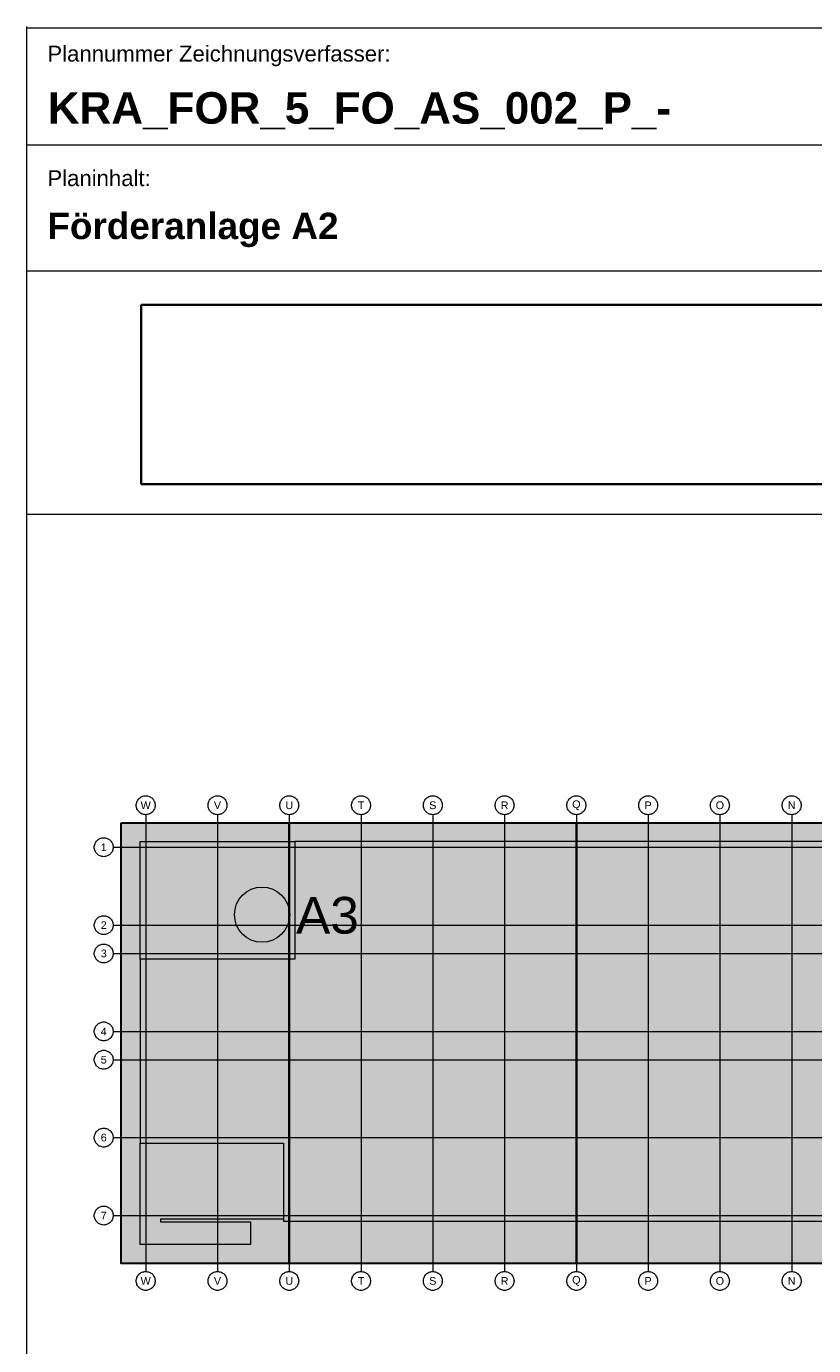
# Model space of a CAD drawing. Extents: x 294 to 994, y 7 to 427.
# Tile 28 of 31: x 809 to 884, y 178 to 304. Entities that reach past the tile are written whole.
import ezdxf
from ezdxf.lldxf.tags import DXFTag

# ---------------------------------------------------------------- set-up
doc = ezdxf.new("R2010")
doc.units = 0
doc.layers.get('0').update_dxf_attribs({"lineweight": 5})
for name, color, linetype, lineweight in [('ELT_Aufzug', 7, 'Continuous', 5), ('iwb_Plankopf Linie', 7, 'Continuous', 13), ('iwb_Plankopf Text', 7, 'Continuous', 18), ('PK_LP', 7, 'Continuous', 9), ('PK_LP_Achsen', 7, 'STRICHPUNKT2', 5), ('X_Bitmap', 7, 'Continuous', 35)]:
    doc.layers.add(name, color=color, linetype=linetype, lineweight=lineweight)
for name, color, linetype, lineweight, true_color in [('PK_Förderanlagen', 5, 'Continuous', 9, 0x0000ff), ('PK_LP_gesamt', 1, 'Continuous', 9, 0xff0000), ('PK_LP_Tennung', 9, 'Continuous', 18, 0x808080)]:
    doc.layers.add(name, color=color, linetype=linetype, lineweight=lineweight, true_color=true_color)
doc.styles.add('Arial', font='arial.ttf')
doc.styles.add('Plankopf', font='arial.ttf')
doc.styles.get("Standard").update_dxf_attribs({"font": 'arial.ttf'})
tags = doc.linetypes.add('grob', pattern=[14, 3, -8, 3]).pattern_tags.tags
tags[8:9] = [DXFTag(74, 4), DXFTag(75, 0), DXFTag(340, '0'), DXFTag(46, 0.0), DXFTag(50, 0.0), DXFTag(44, 0.0), DXFTag(45, 0.0)]
tags[6:7] = [DXFTag(74, 4), DXFTag(75, 0), DXFTag(340, '0'), DXFTag(46, 0.0), DXFTag(50, 0.0), DXFTag(44, 0.0), DXFTag(45, 0.0)]
tags[4:5] = [DXFTag(74, 4), DXFTag(75, 0), DXFTag(340, '0'), DXFTag(46, 0.0), DXFTag(50, 0.0), DXFTag(44, 0.0), DXFTag(45, 0.0)]
tags = doc.linetypes.add('STRICHPUNKT2', pattern=[12.7, 6.35, -3.175, 0, -3.175]).pattern_tags.tags
tags[10:11] = [DXFTag(74, 4), DXFTag(75, 0), DXFTag(340, '0'), DXFTag(46, 0.0), DXFTag(50, 0.0), DXFTag(44, 0.0), DXFTag(45, 0.0)]
tags[8:9] = [DXFTag(74, 4), DXFTag(75, 0), DXFTag(340, '0'), DXFTag(46, 0.0), DXFTag(50, 0.0), DXFTag(44, 0.0), DXFTag(45, 0.0)]
tags[6:7] = [DXFTag(74, 4), DXFTag(75, 0), DXFTag(340, '0'), DXFTag(46, 0.0), DXFTag(50, 0.0), DXFTag(44, 0.0), DXFTag(45, 0.0)]
tags[4:5] = [DXFTag(74, 4), DXFTag(75, 0), DXFTag(340, '0'), DXFTag(46, 0.0), DXFTag(50, 0.0), DXFTag(44, 0.0), DXFTag(45, 0.0)]
picture_1 = doc.add_image_def('image1.jfif', size_in_pixel=(600, 81))

# ---------------------------------------------------------------- blocks, each defined once
blk = doc.blocks.new('Schraffur-A05LE0NFBH', base_point=(818.1, 186.06))
at = {"color": 0, "linetype": 'ByBlock', "lineweight": -2, "ltscale": 0.13}
blk.add_solid([(818.1, 228.07), (979.74, 228.07), (818.1, 186.06), (979.74, 186.06)], dxfattribs=at)
blk = doc.blocks.new('Polygon-A05LE0NHBH', base_point=(830.81, 218.42))
at = {"color": 0, "linetype": 'ByBlock', "lineweight": -2, "ltscale": 0.13}
blk.add_solid([(830.81, 218.42), (830.81, 220.11), (832.25, 218.42), (832.25, 220.11)], dxfattribs=at)

msp = doc.modelspace()

# ---------------------------------------------------------------- linework, layer by layer
at = {"layer": 'iwb_Plankopf Linie', "lineweight": 18, "ltscale": 0.18}
for p, q in [((809.07, 303.96), (809.07, 11.8)), ((989.07, 303.8), (809.07, 303.8))]:
    msp.add_line(p, q, dxfattribs=at)
at = {"layer": 'iwb_Plankopf Linie', "ltscale": 0.13}
for p, q in [((989.07, 292.64), (809.07, 292.64)), ((989.07, 280.64), (809.07, 280.64)), ((809.07, 257.48), (989.07, 257.48))]:
    msp.add_line(p, q, dxfattribs=at)
at = {"layer": 'PK_Förderanlagen', "ltscale": 0.13}
msp.add_circle((831.53, 219.31), 2.63, dxfattribs=at)
at = {"layer": 'PK_LP', "color": 7, "linetype": 'grob', "lineweight": 30, "ltscale": 0.3}
for points in [[(818.1, 228.07), (834.12, 228.07), (834.12, 186.06), (818.1, 186.06)], [(834.12, 228.07), (861.48, 228.07), (861.48, 186.06), (834.12, 186.06)], [(861.48, 228.07), (888.84, 228.07), (888.84, 186.06), (861.48, 186.06)]]:
    msp.add_lwpolyline(points, close=True, dxfattribs=at)
at = {"layer": 'PK_LP', "lineweight": 13, "ltscale": 0.13}
for points in [[(819.9, 215.07), (819.9, 197.52), (833.58, 197.52), (833.58, 190.1), (889.38, 190.1), (889.38, 197.52), (888.3, 197.52), (888.3, 216.14), (903.15, 216.14), (903.15, 226.27), (834.66, 226.27), (834.66, 215.07)], [(819.9, 226.27), (834.66, 226.27), (834.66, 215.07), (819.9, 215.07)], [(819.9, 187.86), (819.9, 197.52), (833.58, 197.52), (833.58, 190.28), (821.84, 190.28), (821.84, 190.02), (830.42, 190.02), (830.42, 187.86)]]:
    msp.add_lwpolyline(points, close=True, dxfattribs=at)
at = {"layer": 'PK_LP_Achsen', "color": 7, "ltscale": 0.13}
for p, q in [((820.44, 228.83), (820.44, 185.3)), ((827.28, 228.83), (827.28, 185.3)), ((834.12, 228.83), (834.12, 185.3)), ((840.96, 228.83), (840.96, 185.3)), ((847.8, 228.83), (847.8, 185.3)), ((854.64, 228.83), (854.64, 185.3)), ((861.48, 228.83), (861.48, 185.3)), ((868.32, 228.83), (868.32, 185.3)), ((875.16, 228.83), (875.16, 185.3)), ((882, 228.83), (882, 185.3)), ((817.34, 225.73), (981.04, 225.73)), ((817.34, 218.31), (981.04, 218.31)), ((817.34, 215.61), (981.04, 215.61)), ((817.34, 208.18), (981.04, 208.18)), ((817.34, 205.48), (981.04, 205.48)), ((817.34, 198.06), (981.04, 198.06)), ((817.34, 190.63), (981.04, 190.63))]:
    msp.add_line(p, q, dxfattribs=at)
at = {"layer": 'PK_LP_Achsen', "color": 7, "linetype": 'Continuous', "ltscale": 0.13}
for points in [[(820.44, 230.63), (820.53, 230.63), (820.61, 230.62), (820.7, 230.6), (820.78, 230.57), (820.86, 230.53), (820.94, 230.48), (821.01, 230.43), (821.08, 230.37), (821.14, 230.31), (821.19, 230.23), (821.23, 230.16), (821.27, 230.08), (821.3, 230), (821.32, 229.91), (821.33, 229.82), (821.34, 229.73), (821.33, 229.65), (821.32, 229.56), (821.3, 229.47), (821.27, 229.39), (821.23, 229.31), (821.19, 229.23), (821.14, 229.16), (821.08, 229.1), (821.01, 229.04), (820.94, 228.99), (820.86, 228.94), (820.78, 228.9), (820.7, 228.87), (820.61, 228.85), (820.53, 228.84), (820.44, 228.83), (820.35, 228.84), (820.26, 228.85), (820.18, 228.87), (820.09, 228.9), (820.02, 228.94), (819.94, 228.99), (819.87, 229.04), (819.8, 229.1), (819.74, 229.16), (819.69, 229.23), (819.65, 229.31), (819.61, 229.39), (819.58, 229.47), (819.56, 229.56), (819.54, 229.65), (819.54, 229.73), (819.54, 229.82), (819.56, 229.91), (819.58, 230), (819.61, 230.08), (819.65, 230.16), (819.69, 230.23), (819.74, 230.31), (819.8, 230.37), (819.87, 230.43), (819.94, 230.48), (820.02, 230.53), (820.09, 230.57), (820.18, 230.6), (820.26, 230.62), (820.35, 230.63)], [(827.28, 230.63), (827.37, 230.63), (827.45, 230.62), (827.54, 230.6), (827.62, 230.57), (827.7, 230.53), (827.78, 230.48), (827.85, 230.43), (827.92, 230.37), (827.98, 230.31), (828.03, 230.23), (828.07, 230.16), (828.11, 230.08), (828.14, 230), (828.16, 229.91), (828.17, 229.82), (828.18, 229.73), (828.17, 229.65), (828.16, 229.56), (828.14, 229.47), (828.11, 229.39), (828.07, 229.31), (828.03, 229.23), (827.98, 229.16), (827.92, 229.1), (827.85, 229.04), (827.78, 228.99), (827.7, 228.94), (827.62, 228.9), (827.54, 228.87), (827.45, 228.85), (827.37, 228.84), (827.28, 228.83), (827.19, 228.84), (827.1, 228.85), (827.02, 228.87), (826.93, 228.9), (826.86, 228.94), (826.78, 228.99), (826.71, 229.04), (826.64, 229.1), (826.58, 229.16), (826.53, 229.23), (826.49, 229.31), (826.45, 229.39), (826.42, 229.47), (826.4, 229.56), (826.38, 229.65), (826.38, 229.73), (826.38, 229.82), (826.4, 229.91), (826.42, 230), (826.45, 230.08), (826.49, 230.16), (826.53, 230.23), (826.58, 230.31), (826.64, 230.37), (826.71, 230.43), (826.78, 230.48), (826.86, 230.53), (826.93, 230.57), (827.02, 230.6), (827.1, 230.62), (827.19, 230.63)], [(834.12, 230.63), (834.21, 230.63), (834.29, 230.62), (834.38, 230.6), (834.46, 230.57), (834.54, 230.53), (834.62, 230.48), (834.69, 230.43), (834.76, 230.37), (834.82, 230.31), (834.87, 230.23), (834.91, 230.16), (834.95, 230.08), (834.98, 230), (835, 229.91), (835.01, 229.82), (835.02, 229.73), (835.01, 229.65), (835, 229.56), (834.98, 229.47), (834.95, 229.39), (834.91, 229.31), (834.87, 229.23), (834.82, 229.16), (834.76, 229.1), (834.69, 229.04), (834.62, 228.99), (834.54, 228.94), (834.46, 228.9), (834.38, 228.87), (834.29, 228.85), (834.21, 228.84), (834.12, 228.83), (834.03, 228.84), (833.94, 228.85), (833.86, 228.87), (833.77, 228.9), (833.7, 228.94), (833.62, 228.99), (833.55, 229.04), (833.48, 229.1), (833.42, 229.16), (833.37, 229.23), (833.33, 229.31), (833.29, 229.39), (833.26, 229.47), (833.24, 229.56), (833.22, 229.65), (833.22, 229.73), (833.22, 229.82), (833.24, 229.91), (833.26, 230), (833.29, 230.08), (833.33, 230.16), (833.37, 230.23), (833.42, 230.31), (833.48, 230.37), (833.55, 230.43), (833.62, 230.48), (833.7, 230.53), (833.77, 230.57), (833.86, 230.6), (833.94, 230.62), (834.03, 230.63)], [(840.96, 230.63), (841.05, 230.63), (841.13, 230.62), (841.22, 230.6), (841.3, 230.57), (841.38, 230.53), (841.46, 230.48), (841.53, 230.43), (841.6, 230.37), (841.66, 230.31), (841.71, 230.23), (841.75, 230.16), (841.79, 230.08), (841.82, 230), (841.84, 229.91), (841.85, 229.82), (841.86, 229.73), (841.85, 229.65), (841.84, 229.56), (841.82, 229.47), (841.79, 229.39), (841.75, 229.31), (841.71, 229.23), (841.66, 229.16), (841.6, 229.1), (841.53, 229.04), (841.46, 228.99), (841.38, 228.94), (841.3, 228.9), (841.22, 228.87), (841.13, 228.85), (841.05, 228.84), (840.96, 228.83), (840.87, 228.84), (840.78, 228.85), (840.7, 228.87), (840.61, 228.9), (840.54, 228.94), (840.46, 228.99), (840.39, 229.04), (840.32, 229.1), (840.26, 229.16), (840.21, 229.23), (840.17, 229.31), (840.13, 229.39), (840.1, 229.47), (840.08, 229.56), (840.06, 229.65), (840.06, 229.73), (840.06, 229.82), (840.08, 229.91), (840.1, 230), (840.13, 230.08), (840.17, 230.16), (840.21, 230.23), (840.26, 230.31), (840.32, 230.37), (840.39, 230.43), (840.46, 230.48), (840.54, 230.53), (840.61, 230.57), (840.7, 230.6), (840.78, 230.62), (840.87, 230.63)], [(847.8, 230.63), (847.89, 230.63), (847.97, 230.62), (848.06, 230.6), (848.14, 230.57), (848.22, 230.53), (848.3, 230.48), (848.37, 230.43), (848.44, 230.37), (848.5, 230.31), (848.55, 230.23), (848.59, 230.16), (848.63, 230.08), (848.66, 230), (848.68, 229.91), (848.69, 229.82), (848.7, 229.73), (848.69, 229.65), (848.68, 229.56), (848.66, 229.47), (848.63, 229.39), (848.59, 229.31), (848.55, 229.23), (848.5, 229.16), (848.44, 229.1), (848.37, 229.04), (848.3, 228.99), (848.22, 228.94), (848.14, 228.9), (848.06, 228.87), (847.97, 228.85), (847.89, 228.84), (847.8, 228.83), (847.71, 228.84), (847.62, 228.85), (847.54, 228.87), (847.45, 228.9), (847.38, 228.94), (847.3, 228.99), (847.23, 229.04), (847.16, 229.1), (847.1, 229.16), (847.05, 229.23), (847.01, 229.31), (846.97, 229.39), (846.94, 229.47), (846.92, 229.56), (846.9, 229.65), (846.9, 229.73), (846.9, 229.82), (846.92, 229.91), (846.94, 230), (846.97, 230.08), (847.01, 230.16), (847.05, 230.23), (847.1, 230.31), (847.16, 230.37), (847.23, 230.43), (847.3, 230.48), (847.38, 230.53), (847.45, 230.57), (847.54, 230.6), (847.62, 230.62), (847.71, 230.63)], [(854.64, 230.63), (854.73, 230.63), (854.81, 230.62), (854.9, 230.6), (854.98, 230.57), (855.06, 230.53), (855.14, 230.48), (855.21, 230.43), (855.28, 230.37), (855.34, 230.31), (855.39, 230.23), (855.43, 230.16), (855.47, 230.08), (855.5, 230), (855.52, 229.91), (855.53, 229.82), (855.54, 229.73), (855.53, 229.65), (855.52, 229.56), (855.5, 229.47), (855.47, 229.39), (855.43, 229.31), (855.39, 229.23), (855.34, 229.16), (855.28, 229.1), (855.21, 229.04), (855.14, 228.99), (855.06, 228.94), (854.98, 228.9), (854.9, 228.87), (854.81, 228.85), (854.73, 228.84), (854.64, 228.83), (854.55, 228.84), (854.46, 228.85), (854.38, 228.87), (854.29, 228.9), (854.22, 228.94), (854.14, 228.99), (854.07, 229.04), (854, 229.1), (853.94, 229.16), (853.89, 229.23), (853.85, 229.31), (853.81, 229.39), (853.78, 229.47), (853.76, 229.56), (853.74, 229.65), (853.74, 229.73), (853.74, 229.82), (853.76, 229.91), (853.78, 230), (853.81, 230.08), (853.85, 230.16), (853.89, 230.23), (853.94, 230.31), (854, 230.37), (854.07, 230.43), (854.14, 230.48), (854.22, 230.53), (854.29, 230.57), (854.38, 230.6), (854.46, 230.62), (854.55, 230.63)], [(861.48, 230.63), (861.57, 230.63), (861.65, 230.62), (861.74, 230.6), (861.82, 230.57), (861.9, 230.53), (861.98, 230.48), (862.05, 230.43), (862.12, 230.37), (862.18, 230.31), (862.23, 230.23), (862.27, 230.16), (862.31, 230.08), (862.34, 230), (862.36, 229.91), (862.37, 229.82), (862.38, 229.73), (862.37, 229.65), (862.36, 229.56), (862.34, 229.47), (862.31, 229.39), (862.27, 229.31), (862.23, 229.23), (862.18, 229.16), (862.12, 229.1), (862.05, 229.04), (861.98, 228.99), (861.9, 228.94), (861.82, 228.9), (861.74, 228.87), (861.65, 228.85), (861.57, 228.84), (861.48, 228.83), (861.39, 228.84), (861.3, 228.85), (861.22, 228.87), (861.13, 228.9), (861.06, 228.94), (860.98, 228.99), (860.91, 229.04), (860.84, 229.1), (860.78, 229.16), (860.73, 229.23), (860.69, 229.31), (860.65, 229.39), (860.62, 229.47), (860.6, 229.56), (860.58, 229.65), (860.58, 229.73), (860.58, 229.82), (860.6, 229.91), (860.62, 230), (860.65, 230.08), (860.69, 230.16), (860.73, 230.23), (860.78, 230.31), (860.84, 230.37), (860.91, 230.43), (860.98, 230.48), (861.06, 230.53), (861.13, 230.57), (861.22, 230.6), (861.3, 230.62), (861.39, 230.63)], [(868.32, 230.63), (868.41, 230.63), (868.49, 230.62), (868.58, 230.6), (868.66, 230.57), (868.74, 230.53), (868.82, 230.48), (868.89, 230.43), (868.96, 230.37), (869.02, 230.31), (869.07, 230.23), (869.11, 230.16), (869.15, 230.08), (869.18, 230), (869.2, 229.91), (869.21, 229.82), (869.22, 229.73), (869.21, 229.65), (869.2, 229.56), (869.18, 229.47), (869.15, 229.39), (869.11, 229.31), (869.07, 229.23), (869.02, 229.16), (868.96, 229.1), (868.89, 229.04), (868.82, 228.99), (868.74, 228.94), (868.66, 228.9), (868.58, 228.87), (868.49, 228.85), (868.41, 228.84), (868.32, 228.83), (868.23, 228.84), (868.14, 228.85), (868.06, 228.87), (867.97, 228.9), (867.9, 228.94), (867.82, 228.99), (867.75, 229.04), (867.68, 229.1), (867.62, 229.16), (867.57, 229.23), (867.53, 229.31), (867.49, 229.39), (867.46, 229.47), (867.44, 229.56), (867.42, 229.65), (867.42, 229.73), (867.42, 229.82), (867.44, 229.91), (867.46, 230), (867.49, 230.08), (867.53, 230.16), (867.57, 230.23), (867.62, 230.31), (867.68, 230.37), (867.75, 230.43), (867.82, 230.48), (867.9, 230.53), (867.97, 230.57), (868.06, 230.6), (868.14, 230.62), (868.23, 230.63)], [(875.16, 230.63), (875.25, 230.63), (875.33, 230.62), (875.42, 230.6), (875.5, 230.57), (875.58, 230.53), (875.66, 230.48), (875.73, 230.43), (875.8, 230.37), (875.86, 230.31), (875.91, 230.23), (875.95, 230.16), (875.99, 230.08), (876.02, 230), (876.04, 229.91), (876.05, 229.82), (876.06, 229.73), (876.05, 229.65), (876.04, 229.56), (876.02, 229.47), (875.99, 229.39), (875.95, 229.31), (875.91, 229.23), (875.86, 229.16), (875.8, 229.1), (875.73, 229.04), (875.66, 228.99), (875.58, 228.94), (875.5, 228.9), (875.42, 228.87), (875.33, 228.85), (875.25, 228.84), (875.16, 228.83), (875.07, 228.84), (874.98, 228.85), (874.9, 228.87), (874.81, 228.9), (874.74, 228.94), (874.66, 228.99), (874.59, 229.04), (874.52, 229.1), (874.46, 229.16), (874.41, 229.23), (874.37, 229.31), (874.33, 229.39), (874.3, 229.47), (874.28, 229.56), (874.26, 229.65), (874.26, 229.73), (874.26, 229.82), (874.28, 229.91), (874.3, 230), (874.33, 230.08), (874.37, 230.16), (874.41, 230.23), (874.46, 230.31), (874.52, 230.37), (874.59, 230.43), (874.66, 230.48), (874.74, 230.53), (874.81, 230.57), (874.9, 230.6), (874.98, 230.62), (875.07, 230.63)], [(882, 230.63), (882.09, 230.63), (882.17, 230.62), (882.26, 230.6), (882.34, 230.57), (882.42, 230.53), (882.5, 230.48), (882.57, 230.43), (882.64, 230.37), (882.7, 230.31), (882.75, 230.23), (882.79, 230.16), (882.83, 230.08), (882.86, 230), (882.88, 229.91), (882.89, 229.82), (882.9, 229.73), (882.89, 229.65), (882.88, 229.56), (882.86, 229.47), (882.83, 229.39), (882.79, 229.31), (882.75, 229.23), (882.7, 229.16), (882.64, 229.1), (882.57, 229.04), (882.5, 228.99), (882.42, 228.94), (882.34, 228.9), (882.26, 228.87), (882.17, 228.85), (882.09, 228.84), (882, 228.83), (881.91, 228.84), (881.82, 228.85), (881.74, 228.87), (881.65, 228.9), (881.58, 228.94), (881.5, 228.99), (881.43, 229.04), (881.36, 229.1), (881.3, 229.16), (881.25, 229.23), (881.21, 229.31), (881.17, 229.39), (881.14, 229.47), (881.12, 229.56), (881.1, 229.65), (881.1, 229.73), (881.1, 229.82), (881.12, 229.91), (881.14, 230), (881.17, 230.08), (881.21, 230.16), (881.25, 230.23), (881.3, 230.31), (881.36, 230.37), (881.43, 230.43), (881.5, 230.48), (881.58, 230.53), (881.65, 230.57), (881.74, 230.6), (881.82, 230.62), (881.91, 230.63)], [(817.34, 225.73), (817.33, 225.64), (817.32, 225.56), (817.3, 225.47), (817.27, 225.39), (817.23, 225.31), (817.19, 225.23), (817.13, 225.16), (817.07, 225.1), (817.01, 225.04), (816.94, 224.98), (816.86, 224.94), (816.78, 224.9), (816.7, 224.87), (816.61, 224.85), (816.53, 224.84), (816.44, 224.83), (816.35, 224.84), (816.26, 224.85), (816.18, 224.87), (816.09, 224.9), (816.01, 224.94), (815.94, 224.98), (815.87, 225.04), (815.8, 225.1), (815.74, 225.16), (815.69, 225.23), (815.64, 225.31), (815.61, 225.39), (815.58, 225.47), (815.55, 225.56), (815.54, 225.64), (815.54, 225.73), (815.54, 225.82), (815.55, 225.91), (815.58, 225.99), (815.61, 226.08), (815.64, 226.16), (815.69, 226.23), (815.74, 226.3), (815.8, 226.37), (815.87, 226.43), (815.94, 226.48), (816.01, 226.53), (816.09, 226.56), (816.18, 226.59), (816.26, 226.62), (816.35, 226.63), (816.44, 226.63), (816.53, 226.63), (816.61, 226.62), (816.7, 226.59), (816.78, 226.56), (816.86, 226.53), (816.94, 226.48), (817.01, 226.43), (817.07, 226.37), (817.13, 226.3), (817.19, 226.23), (817.23, 226.16), (817.27, 226.08), (817.3, 225.99), (817.32, 225.91), (817.33, 225.82)], [(817.34, 218.31), (817.33, 218.22), (817.32, 218.13), (817.3, 218.05), (817.27, 217.96), (817.23, 217.88), (817.19, 217.81), (817.13, 217.74), (817.07, 217.67), (817.01, 217.61), (816.94, 217.56), (816.86, 217.51), (816.78, 217.48), (816.7, 217.45), (816.61, 217.42), (816.53, 217.41), (816.44, 217.41), (816.35, 217.41), (816.26, 217.42), (816.18, 217.45), (816.09, 217.48), (816.01, 217.51), (815.94, 217.56), (815.87, 217.61), (815.8, 217.67), (815.74, 217.74), (815.69, 217.81), (815.64, 217.88), (815.61, 217.96), (815.58, 218.05), (815.55, 218.13), (815.54, 218.22), (815.54, 218.31), (815.54, 218.4), (815.55, 218.48), (815.58, 218.57), (815.61, 218.65), (815.64, 218.73), (815.69, 218.81), (815.74, 218.88), (815.8, 218.94), (815.87, 219), (815.94, 219.06), (816.01, 219.1), (816.09, 219.14), (816.18, 219.17), (816.26, 219.19), (816.35, 219.2), (816.44, 219.21), (816.53, 219.2), (816.61, 219.19), (816.7, 219.17), (816.78, 219.14), (816.86, 219.1), (816.94, 219.06), (817.01, 219), (817.07, 218.94), (817.13, 218.88), (817.19, 218.81), (817.23, 218.73), (817.27, 218.65), (817.3, 218.57), (817.32, 218.48), (817.33, 218.4)], [(817.34, 215.61), (817.33, 215.52), (817.32, 215.43), (817.3, 215.35), (817.27, 215.26), (817.23, 215.18), (817.19, 215.11), (817.13, 215.04), (817.07, 214.97), (817.01, 214.91), (816.94, 214.86), (816.86, 214.81), (816.78, 214.78), (816.7, 214.75), (816.61, 214.72), (816.53, 214.71), (816.44, 214.71), (816.35, 214.71), (816.26, 214.72), (816.18, 214.75), (816.09, 214.78), (816.01, 214.81), (815.94, 214.86), (815.87, 214.91), (815.8, 214.97), (815.74, 215.04), (815.69, 215.11), (815.64, 215.18), (815.61, 215.26), (815.58, 215.35), (815.55, 215.43), (815.54, 215.52), (815.54, 215.61), (815.54, 215.7), (815.55, 215.78), (815.58, 215.87), (815.61, 215.95), (815.64, 216.03), (815.69, 216.11), (815.74, 216.18), (815.8, 216.24), (815.87, 216.3), (815.94, 216.36), (816.01, 216.4), (816.09, 216.44), (816.18, 216.47), (816.26, 216.49), (816.35, 216.5), (816.44, 216.51), (816.53, 216.5), (816.61, 216.49), (816.7, 216.47), (816.78, 216.44), (816.86, 216.4), (816.94, 216.36), (817.01, 216.3), (817.07, 216.24), (817.13, 216.18), (817.19, 216.11), (817.23, 216.03), (817.27, 215.95), (817.3, 215.87), (817.32, 215.78), (817.33, 215.7)], [(817.34, 208.18), (817.33, 208.09), (817.32, 208.01), (817.3, 207.92), (817.27, 207.84), (817.23, 207.76), (817.19, 207.68), (817.13, 207.61), (817.07, 207.55), (817.01, 207.49), (816.94, 207.43), (816.86, 207.39), (816.78, 207.35), (816.7, 207.32), (816.61, 207.3), (816.53, 207.29), (816.44, 207.28), (816.35, 207.29), (816.26, 207.3), (816.18, 207.32), (816.09, 207.35), (816.01, 207.39), (815.94, 207.43), (815.87, 207.49), (815.8, 207.55), (815.74, 207.61), (815.69, 207.68), (815.64, 207.76), (815.61, 207.84), (815.58, 207.92), (815.55, 208.01), (815.54, 208.09), (815.54, 208.18), (815.54, 208.27), (815.55, 208.36), (815.58, 208.44), (815.61, 208.53), (815.64, 208.61), (815.69, 208.68), (815.74, 208.75), (815.8, 208.82), (815.87, 208.88), (815.94, 208.93), (816.01, 208.98), (816.09, 209.01), (816.18, 209.04), (816.26, 209.07), (816.35, 209.08), (816.44, 209.08), (816.53, 209.08), (816.61, 209.07), (816.7, 209.04), (816.78, 209.01), (816.86, 208.98), (816.94, 208.93), (817.01, 208.88), (817.07, 208.82), (817.13, 208.75), (817.19, 208.68), (817.23, 208.61), (817.27, 208.53), (817.3, 208.44), (817.32, 208.36), (817.33, 208.27)], [(817.34, 205.48), (817.33, 205.39), (817.32, 205.31), (817.3, 205.22), (817.27, 205.14), (817.23, 205.06), (817.19, 204.98), (817.13, 204.91), (817.07, 204.85), (817.01, 204.79), (816.94, 204.73), (816.86, 204.69), (816.78, 204.65), (816.7, 204.62), (816.61, 204.6), (816.53, 204.59), (816.44, 204.58), (816.35, 204.59), (816.26, 204.6), (816.18, 204.62), (816.09, 204.65), (816.01, 204.69), (815.94, 204.73), (815.87, 204.79), (815.8, 204.85), (815.74, 204.91), (815.69, 204.98), (815.64, 205.06), (815.61, 205.14), (815.58, 205.22), (815.55, 205.31), (815.54, 205.39), (815.54, 205.48), (815.54, 205.57), (815.55, 205.66), (815.58, 205.74), (815.61, 205.83), (815.64, 205.91), (815.69, 205.98), (815.74, 206.05), (815.8, 206.12), (815.87, 206.18), (815.94, 206.23), (816.01, 206.28), (816.09, 206.31), (816.18, 206.34), (816.26, 206.37), (816.35, 206.38), (816.44, 206.38), (816.53, 206.38), (816.61, 206.37), (816.7, 206.34), (816.78, 206.31), (816.86, 206.28), (816.94, 206.23), (817.01, 206.18), (817.07, 206.12), (817.13, 206.05), (817.19, 205.98), (817.23, 205.91), (817.27, 205.83), (817.3, 205.74), (817.32, 205.66), (817.33, 205.57)], [(817.34, 198.06), (817.33, 197.97), (817.32, 197.88), (817.3, 197.8), (817.27, 197.71), (817.23, 197.63), (817.19, 197.56), (817.13, 197.49), (817.07, 197.42), (817.01, 197.36), (816.94, 197.31), (816.86, 197.26), (816.78, 197.23), (816.7, 197.2), (816.61, 197.17), (816.53, 197.16), (816.44, 197.16), (816.35, 197.16), (816.26, 197.17), (816.18, 197.2), (816.09, 197.23), (816.01, 197.26), (815.94, 197.31), (815.87, 197.36), (815.8, 197.42), (815.74, 197.49), (815.69, 197.56), (815.64, 197.63), (815.61, 197.71), (815.58, 197.8), (815.55, 197.88), (815.54, 197.97), (815.54, 198.06), (815.54, 198.15), (815.55, 198.23), (815.58, 198.32), (815.61, 198.4), (815.64, 198.48), (815.69, 198.56), (815.74, 198.63), (815.8, 198.69), (815.87, 198.75), (815.94, 198.81), (816.01, 198.85), (816.09, 198.89), (816.18, 198.92), (816.26, 198.94), (816.35, 198.95), (816.44, 198.96), (816.53, 198.95), (816.61, 198.94), (816.7, 198.92), (816.78, 198.89), (816.86, 198.85), (816.94, 198.81), (817.01, 198.75), (817.07, 198.69), (817.13, 198.63), (817.19, 198.56), (817.23, 198.48), (817.27, 198.4), (817.3, 198.32), (817.32, 198.23), (817.33, 198.15)], [(817.34, 190.63), (817.33, 190.54), (817.32, 190.46), (817.3, 190.37), (817.27, 190.29), (817.23, 190.21), (817.19, 190.13), (817.13, 190.06), (817.07, 190), (817.01, 189.94), (816.94, 189.88), (816.86, 189.84), (816.78, 189.8), (816.7, 189.77), (816.61, 189.75), (816.53, 189.74), (816.44, 189.73), (816.35, 189.74), (816.26, 189.75), (816.18, 189.77), (816.09, 189.8), (816.01, 189.84), (815.94, 189.88), (815.87, 189.94), (815.8, 190), (815.74, 190.06), (815.69, 190.13), (815.64, 190.21), (815.61, 190.29), (815.58, 190.37), (815.55, 190.46), (815.54, 190.54), (815.54, 190.63), (815.54, 190.72), (815.55, 190.81), (815.58, 190.89), (815.61, 190.98), (815.64, 191.06), (815.69, 191.13), (815.74, 191.2), (815.8, 191.27), (815.87, 191.33), (815.94, 191.38), (816.01, 191.43), (816.09, 191.46), (816.18, 191.49), (816.26, 191.52), (816.35, 191.53), (816.44, 191.53), (816.53, 191.53), (816.61, 191.52), (816.7, 191.49), (816.78, 191.46), (816.86, 191.43), (816.94, 191.38), (817.01, 191.33), (817.07, 191.27), (817.13, 191.2), (817.19, 191.13), (817.23, 191.06), (817.27, 190.98), (817.3, 190.89), (817.32, 190.81), (817.33, 190.72)], [(820.44, 185.3), (820.53, 185.3), (820.61, 185.28), (820.7, 185.26), (820.78, 185.23), (820.86, 185.19), (820.94, 185.15), (821.01, 185.1), (821.08, 185.04), (821.14, 184.97), (821.19, 184.9), (821.23, 184.82), (821.27, 184.74), (821.3, 184.66), (821.32, 184.58), (821.33, 184.49), (821.34, 184.4), (821.33, 184.31), (821.32, 184.22), (821.3, 184.14), (821.27, 184.06), (821.23, 183.98), (821.19, 183.9), (821.14, 183.83), (821.08, 183.76), (821.01, 183.7), (820.94, 183.65), (820.86, 183.61), (820.78, 183.57), (820.7, 183.54), (820.61, 183.52), (820.53, 183.5), (820.44, 183.5), (820.35, 183.5), (820.26, 183.52), (820.18, 183.54), (820.09, 183.57), (820.02, 183.61), (819.94, 183.65), (819.87, 183.7), (819.8, 183.76), (819.74, 183.83), (819.69, 183.9), (819.65, 183.98), (819.61, 184.06), (819.58, 184.14), (819.56, 184.22), (819.54, 184.31), (819.54, 184.4), (819.54, 184.49), (819.56, 184.58), (819.58, 184.66), (819.61, 184.74), (819.65, 184.82), (819.69, 184.9), (819.74, 184.97), (819.8, 185.04), (819.87, 185.1), (819.94, 185.15), (820.02, 185.19), (820.09, 185.23), (820.18, 185.26), (820.26, 185.28), (820.35, 185.3)], [(827.28, 185.3), (827.37, 185.3), (827.45, 185.28), (827.54, 185.26), (827.62, 185.23), (827.7, 185.19), (827.78, 185.15), (827.85, 185.1), (827.92, 185.04), (827.98, 184.97), (828.03, 184.9), (828.07, 184.82), (828.11, 184.74), (828.14, 184.66), (828.16, 184.58), (828.17, 184.49), (828.18, 184.4), (828.17, 184.31), (828.16, 184.22), (828.14, 184.14), (828.11, 184.06), (828.07, 183.98), (828.03, 183.9), (827.98, 183.83), (827.92, 183.76), (827.85, 183.7), (827.78, 183.65), (827.7, 183.61), (827.62, 183.57), (827.54, 183.54), (827.45, 183.52), (827.37, 183.5), (827.28, 183.5), (827.19, 183.5), (827.1, 183.52), (827.02, 183.54), (826.93, 183.57), (826.86, 183.61), (826.78, 183.65), (826.71, 183.7), (826.64, 183.76), (826.58, 183.83), (826.53, 183.9), (826.49, 183.98), (826.45, 184.06), (826.42, 184.14), (826.4, 184.22), (826.38, 184.31), (826.38, 184.4), (826.38, 184.49), (826.4, 184.58), (826.42, 184.66), (826.45, 184.74), (826.49, 184.82), (826.53, 184.9), (826.58, 184.97), (826.64, 185.04), (826.71, 185.1), (826.78, 185.15), (826.86, 185.19), (826.93, 185.23), (827.02, 185.26), (827.1, 185.28), (827.19, 185.3)], [(834.12, 185.3), (834.21, 185.3), (834.29, 185.28), (834.38, 185.26), (834.46, 185.23), (834.54, 185.19), (834.62, 185.15), (834.69, 185.1), (834.76, 185.04), (834.82, 184.97), (834.87, 184.9), (834.91, 184.82), (834.95, 184.74), (834.98, 184.66), (835, 184.58), (835.01, 184.49), (835.02, 184.4), (835.01, 184.31), (835, 184.22), (834.98, 184.14), (834.95, 184.06), (834.91, 183.98), (834.87, 183.9), (834.82, 183.83), (834.76, 183.76), (834.69, 183.7), (834.62, 183.65), (834.54, 183.61), (834.46, 183.57), (834.38, 183.54), (834.29, 183.52), (834.21, 183.5), (834.12, 183.5), (834.03, 183.5), (833.94, 183.52), (833.86, 183.54), (833.77, 183.57), (833.7, 183.61), (833.62, 183.65), (833.55, 183.7), (833.48, 183.76), (833.42, 183.83), (833.37, 183.9), (833.33, 183.98), (833.29, 184.06), (833.26, 184.14), (833.24, 184.22), (833.22, 184.31), (833.22, 184.4), (833.22, 184.49), (833.24, 184.58), (833.26, 184.66), (833.29, 184.74), (833.33, 184.82), (833.37, 184.9), (833.42, 184.97), (833.48, 185.04), (833.55, 185.1), (833.62, 185.15), (833.7, 185.19), (833.77, 185.23), (833.86, 185.26), (833.94, 185.28), (834.03, 185.3)], [(840.96, 185.3), (841.05, 185.3), (841.13, 185.28), (841.22, 185.26), (841.3, 185.23), (841.38, 185.19), (841.46, 185.15), (841.53, 185.1), (841.6, 185.04), (841.66, 184.97), (841.71, 184.9), (841.75, 184.82), (841.79, 184.74), (841.82, 184.66), (841.84, 184.58), (841.85, 184.49), (841.86, 184.4), (841.85, 184.31), (841.84, 184.22), (841.82, 184.14), (841.79, 184.06), (841.75, 183.98), (841.71, 183.9), (841.66, 183.83), (841.6, 183.76), (841.53, 183.7), (841.46, 183.65), (841.38, 183.61), (841.3, 183.57), (841.22, 183.54), (841.13, 183.52), (841.05, 183.5), (840.96, 183.5), (840.87, 183.5), (840.78, 183.52), (840.7, 183.54), (840.61, 183.57), (840.54, 183.61), (840.46, 183.65), (840.39, 183.7), (840.32, 183.76), (840.26, 183.83), (840.21, 183.9), (840.17, 183.98), (840.13, 184.06), (840.1, 184.14), (840.08, 184.22), (840.06, 184.31), (840.06, 184.4), (840.06, 184.49), (840.08, 184.58), (840.1, 184.66), (840.13, 184.74), (840.17, 184.82), (840.21, 184.9), (840.26, 184.97), (840.32, 185.04), (840.39, 185.1), (840.46, 185.15), (840.54, 185.19), (840.61, 185.23), (840.7, 185.26), (840.78, 185.28), (840.87, 185.3)], [(847.8, 185.3), (847.89, 185.3), (847.97, 185.28), (848.06, 185.26), (848.14, 185.23), (848.22, 185.19), (848.3, 185.15), (848.37, 185.1), (848.44, 185.04), (848.5, 184.97), (848.55, 184.9), (848.59, 184.82), (848.63, 184.74), (848.66, 184.66), (848.68, 184.58), (848.69, 184.49), (848.7, 184.4), (848.69, 184.31), (848.68, 184.22), (848.66, 184.14), (848.63, 184.06), (848.59, 183.98), (848.55, 183.9), (848.5, 183.83), (848.44, 183.76), (848.37, 183.7), (848.3, 183.65), (848.22, 183.61), (848.14, 183.57), (848.06, 183.54), (847.97, 183.52), (847.89, 183.5), (847.8, 183.5), (847.71, 183.5), (847.62, 183.52), (847.54, 183.54), (847.45, 183.57), (847.38, 183.61), (847.3, 183.65), (847.23, 183.7), (847.16, 183.76), (847.1, 183.83), (847.05, 183.9), (847.01, 183.98), (846.97, 184.06), (846.94, 184.14), (846.92, 184.22), (846.9, 184.31), (846.9, 184.4), (846.9, 184.49), (846.92, 184.58), (846.94, 184.66), (846.97, 184.74), (847.01, 184.82), (847.05, 184.9), (847.1, 184.97), (847.16, 185.04), (847.23, 185.1), (847.3, 185.15), (847.38, 185.19), (847.45, 185.23), (847.54, 185.26), (847.62, 185.28), (847.71, 185.3)], [(854.64, 185.3), (854.73, 185.3), (854.81, 185.28), (854.9, 185.26), (854.98, 185.23), (855.06, 185.19), (855.14, 185.15), (855.21, 185.1), (855.28, 185.04), (855.34, 184.97), (855.39, 184.9), (855.43, 184.82), (855.47, 184.74), (855.5, 184.66), (855.52, 184.58), (855.53, 184.49), (855.54, 184.4), (855.53, 184.31), (855.52, 184.22), (855.5, 184.14), (855.47, 184.06), (855.43, 183.98), (855.39, 183.9), (855.34, 183.83), (855.28, 183.76), (855.21, 183.7), (855.14, 183.65), (855.06, 183.61), (854.98, 183.57), (854.9, 183.54), (854.81, 183.52), (854.73, 183.5), (854.64, 183.5), (854.55, 183.5), (854.46, 183.52), (854.38, 183.54), (854.29, 183.57), (854.22, 183.61), (854.14, 183.65), (854.07, 183.7), (854, 183.76), (853.94, 183.83), (853.89, 183.9), (853.85, 183.98), (853.81, 184.06), (853.78, 184.14), (853.76, 184.22), (853.74, 184.31), (853.74, 184.4), (853.74, 184.49), (853.76, 184.58), (853.78, 184.66), (853.81, 184.74), (853.85, 184.82), (853.89, 184.9), (853.94, 184.97), (854, 185.04), (854.07, 185.1), (854.14, 185.15), (854.22, 185.19), (854.29, 185.23), (854.38, 185.26), (854.46, 185.28), (854.55, 185.3)], [(861.48, 185.3), (861.57, 185.3), (861.65, 185.28), (861.74, 185.26), (861.82, 185.23), (861.9, 185.19), (861.98, 185.15), (862.05, 185.1), (862.12, 185.04), (862.18, 184.97), (862.23, 184.9), (862.27, 184.82), (862.31, 184.74), (862.34, 184.66), (862.36, 184.58), (862.37, 184.49), (862.38, 184.4), (862.37, 184.31), (862.36, 184.22), (862.34, 184.14), (862.31, 184.06), (862.27, 183.98), (862.23, 183.9), (862.18, 183.83), (862.12, 183.76), (862.05, 183.7), (861.98, 183.65), (861.9, 183.61), (861.82, 183.57), (861.74, 183.54), (861.65, 183.52), (861.57, 183.5), (861.48, 183.5), (861.39, 183.5), (861.3, 183.52), (861.22, 183.54), (861.13, 183.57), (861.06, 183.61), (860.98, 183.65), (860.91, 183.7), (860.84, 183.76), (860.78, 183.83), (860.73, 183.9), (860.69, 183.98), (860.65, 184.06), (860.62, 184.14), (860.6, 184.22), (860.58, 184.31), (860.58, 184.4), (860.58, 184.49), (860.6, 184.58), (860.62, 184.66), (860.65, 184.74), (860.69, 184.82), (860.73, 184.9), (860.78, 184.97), (860.84, 185.04), (860.91, 185.1), (860.98, 185.15), (861.06, 185.19), (861.13, 185.23), (861.22, 185.26), (861.3, 185.28), (861.39, 185.3)], [(868.32, 185.3), (868.41, 185.3), (868.49, 185.28), (868.58, 185.26), (868.66, 185.23), (868.74, 185.19), (868.82, 185.15), (868.89, 185.1), (868.96, 185.04), (869.02, 184.97), (869.07, 184.9), (869.11, 184.82), (869.15, 184.74), (869.18, 184.66), (869.2, 184.58), (869.21, 184.49), (869.22, 184.4), (869.21, 184.31), (869.2, 184.22), (869.18, 184.14), (869.15, 184.06), (869.11, 183.98), (869.07, 183.9), (869.02, 183.83), (868.96, 183.76), (868.89, 183.7), (868.82, 183.65), (868.74, 183.61), (868.66, 183.57), (868.58, 183.54), (868.49, 183.52), (868.41, 183.5), (868.32, 183.5), (868.23, 183.5), (868.14, 183.52), (868.06, 183.54), (867.97, 183.57), (867.9, 183.61), (867.82, 183.65), (867.75, 183.7), (867.68, 183.76), (867.62, 183.83), (867.57, 183.9), (867.53, 183.98), (867.49, 184.06), (867.46, 184.14), (867.44, 184.22), (867.42, 184.31), (867.42, 184.4), (867.42, 184.49), (867.44, 184.58), (867.46, 184.66), (867.49, 184.74), (867.53, 184.82), (867.57, 184.9), (867.62, 184.97), (867.68, 185.04), (867.75, 185.1), (867.82, 185.15), (867.9, 185.19), (867.97, 185.23), (868.06, 185.26), (868.14, 185.28), (868.23, 185.3)], [(875.16, 185.3), (875.25, 185.3), (875.33, 185.28), (875.42, 185.26), (875.5, 185.23), (875.58, 185.19), (875.66, 185.15), (875.73, 185.1), (875.8, 185.04), (875.86, 184.97), (875.91, 184.9), (875.95, 184.82), (875.99, 184.74), (876.02, 184.66), (876.04, 184.58), (876.05, 184.49), (876.06, 184.4), (876.05, 184.31), (876.04, 184.22), (876.02, 184.14), (875.99, 184.06), (875.95, 183.98), (875.91, 183.9), (875.86, 183.83), (875.8, 183.76), (875.73, 183.7), (875.66, 183.65), (875.58, 183.61), (875.5, 183.57), (875.42, 183.54), (875.33, 183.52), (875.25, 183.5), (875.16, 183.5), (875.07, 183.5), (874.98, 183.52), (874.9, 183.54), (874.81, 183.57), (874.74, 183.61), (874.66, 183.65), (874.59, 183.7), (874.52, 183.76), (874.46, 183.83), (874.41, 183.9), (874.37, 183.98), (874.33, 184.06), (874.3, 184.14), (874.28, 184.22), (874.26, 184.31), (874.26, 184.4), (874.26, 184.49), (874.28, 184.58), (874.3, 184.66), (874.33, 184.74), (874.37, 184.82), (874.41, 184.9), (874.46, 184.97), (874.52, 185.04), (874.59, 185.1), (874.66, 185.15), (874.74, 185.19), (874.81, 185.23), (874.9, 185.26), (874.98, 185.28), (875.07, 185.3)], [(882, 185.3), (882.09, 185.3), (882.17, 185.28), (882.26, 185.26), (882.34, 185.23), (882.42, 185.19), (882.5, 185.15), (882.57, 185.1), (882.64, 185.04), (882.7, 184.97), (882.75, 184.9), (882.79, 184.82), (882.83, 184.74), (882.86, 184.66), (882.88, 184.58), (882.89, 184.49), (882.9, 184.4), (882.89, 184.31), (882.88, 184.22), (882.86, 184.14), (882.83, 184.06), (882.79, 183.98), (882.75, 183.9), (882.7, 183.83), (882.64, 183.76), (882.57, 183.7), (882.5, 183.65), (882.42, 183.61), (882.34, 183.57), (882.26, 183.54), (882.17, 183.52), (882.09, 183.5), (882, 183.5), (881.91, 183.5), (881.82, 183.52), (881.74, 183.54), (881.65, 183.57), (881.58, 183.61), (881.5, 183.65), (881.43, 183.7), (881.36, 183.76), (881.3, 183.83), (881.25, 183.9), (881.21, 183.98), (881.17, 184.06), (881.14, 184.14), (881.12, 184.22), (881.1, 184.31), (881.1, 184.4), (881.1, 184.49), (881.12, 184.58), (881.14, 184.66), (881.17, 184.74), (881.21, 184.82), (881.25, 184.9), (881.3, 184.97), (881.36, 185.04), (881.43, 185.1), (881.5, 185.15), (881.58, 185.19), (881.65, 185.23), (881.74, 185.26), (881.82, 185.28), (881.91, 185.3)]]:
    msp.add_lwpolyline(points, close=True, dxfattribs=at)
at = {"layer": 'PK_LP_Tennung', "ltscale": 0.18}
for p, q in [((834.12, 186.06), (834.12, 228.07)), ((861.48, 186.06), (861.48, 228.07))]:
    msp.add_line(p, q, dxfattribs=at)

# ---------------------------------------------------------------- block references
at = {"layer": 'PK_Förderanlagen', "ltscale": 0.13}
msp.add_blockref('Polygon-A05LE0NHBH', (830.81, 218.42), dxfattribs=at)
at = {"layer": 'PK_LP_gesamt', "ltscale": 0.13}
msp.add_blockref('Schraffur-A05LE0NFBH', (818.1, 186.06), dxfattribs=at)

# ---------------------------------------------------------------- texts
at = {"layer": 'ELT_Aufzug', "ltscale": 0.13}
msp.add_text('A3', height=3.5, dxfattribs=at).set_placement((834.77, 217.5))
at = {"layer": 'iwb_Plankopf Text', "ltscale": 0.18}
for s, insert, char_height, attachment_point, line_spacing_factor, style in [('Plannummer Zeichnungsverfasser:', (811.07, 302.12), 1.51, 1, 0.970891, 'Arial'), ('Planinhalt:', (811.07, 290.25), 1.5105, 1, 0.970891, 'Arial'), ('\\fArial|b1|i0|c0|p34;Förderanlage A2', (811.07, 284.56), 2.5172, 4, 0.996218, 'Plankopf')]:
    msp.add_mtext(s, dxfattribs=dict(at, insert=insert, char_height=char_height, attachment_point=attachment_point, line_spacing_factor=line_spacing_factor, style=style))
at = {"layer": 'iwb_Plankopf Text', "ltscale": 0.18, "insert": (811.11, 297.69), "char_height": 3, "attachment_point": 1, "line_spacing_factor": 1.002}
msp.add_mtext('{\\fArial|b1|i0;KRA_FOR_5_FO_AS_002_P_-}', dxfattribs=at)
at = {"layer": 'PK_LP_Achsen', "color": 7, "linetype": 'Continuous', "ltscale": 0.13, "char_height": 0.736, "attachment_point": 5, "line_spacing_factor": 0.970761, "style": 'Arial'}
for s, insert in [('W', (820.44, 229.73)), ('V', (827.28, 229.73)), ('U', (834.12, 229.73)), ('T', (840.96, 229.73)), ('S', (847.8, 229.73)), ('R', (854.64, 229.73)), ('Q', (861.48, 229.73)), ('P', (868.32, 229.73)), ('O', (875.16, 229.73)), ('N', (882, 229.73)), ('1', (816.44, 225.73)), ('2', (816.44, 218.31)), ('3', (816.44, 215.61)), ('4', (816.44, 208.18)), ('5', (816.44, 205.48)), ('6', (816.44, 198.06)), ('7', (816.44, 190.63)), ('W', (820.44, 184.4)), ('V', (827.28, 184.4)), ('U', (834.12, 184.4)), ('T', (840.96, 184.4)), ('S', (847.8, 184.4)), ('R', (854.64, 184.4)), ('Q', (861.48, 184.4)), ('P', (868.32, 184.4)), ('O', (875.16, 184.4)), ('N', (882, 184.4))]:
    msp.add_mtext(s, dxfattribs=dict(at, insert=insert))

# ---------------------------------------------------------------- pictures from other files: only their frames are drawn
at = {"layer": 'X_Bitmap', "ltscale": 0.35}
image = msp.add_image(picture_1, insert=(820.02, 260.33), size_in_units=(126.55, 17.08), dxfattribs=at)
image.dxf.flags = 7

doc.saveas('drawing.dxf')
